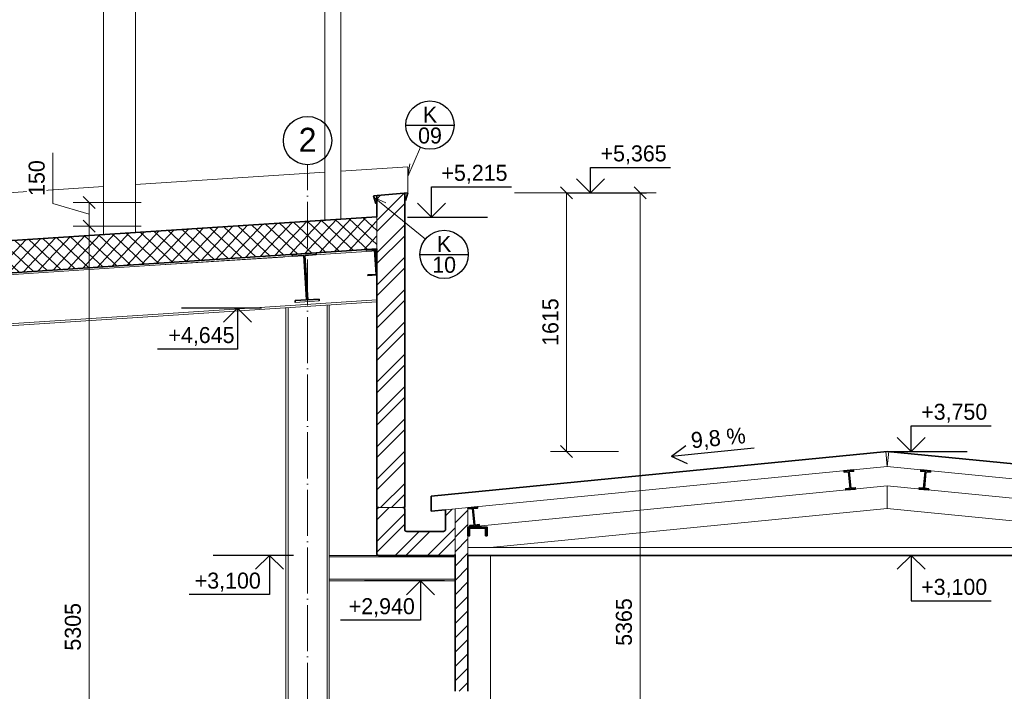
# Model space of a CAD drawing. Header units: millimetres. Extents: x -291499 to 405099, y -171163 to 417446.
# Tile 67 of 256: x -4152 to 2000, y 2250 to 6448. Entities that reach past the tile are written whole.
import ezdxf
from ezdxf import colors
from ezdxf.entities.mleader import LeaderData, LeaderLine
from ezdxf.enums import TextEntityAlignment as Align
from ezdxf.math import Vec2, Vec3

# ---------------------------------------------------------------- set-up
doc = ezdxf.new("R2010")
doc.units = ezdxf.units.MM
doc.header["$LTSCALE"] = 12
doc.header["$PDMODE"] = 35
doc.header["$PDSIZE"] = -4
doc.linetypes.add('ACAD_ISO04W100', pattern=[30, 24, -3, 0, -3])
for name, color, linetype, lineweight in [('koty', 6, 'Continuous', 9), ('NS_tlusta', 10, 'Continuous', 15), ('NS_velmi_tlusta', 10, 'Continuous', 35), ('srafy', 6, 'Continuous', 9), ('tenka', 6, 'Continuous', 9), ('text', 6, 'Continuous', 9), ('tlusta', 7, 'Continuous', 15), ('velmi_tlusta', 4, 'Continuous', 35)]:
    doc.layers.add(name, color=color, linetype=linetype, lineweight=lineweight)
doc.layers.add('popisky', color=6, linetype='Continuous')
doc.layers.add('vyskove koty', color=6, linetype='Continuous')
doc.styles.add('laplan', font='txt', dxfattribs={"height": 2})
doc.styles.add('laplan N', font='txt')
doc.styles.add('pivovarska', font='txt')
doc.dimstyles.new('laplan', dxfattribs={"dimscale": 0, "dimtxt": 2, "dimasz": 1.5, "dimexe": 2, "dimexo": 0, "dimgap": 1, "dimtad": 1, "dimdec": 0, "dimrnd": 5, "dimzin": 1, "dimtxsty": 'laplan', "dimblk": 'OBLIQUE', "dimcen": 2, "dimclrd": 256, "dimclre": 256, "dimclrt": 256, "dimadec": 0, "dimazin": 0, "dimtfac": 1, "dimtdec": 0, "dimtmove": 1, "dimatfit": 2, "dimfxl": 6.5, "dimfxlon": 1, "dimtfill": 1, "dimlwd": 13, "dimlwe": -1, "dimarcsym": 0})

# ---------------------------------------------------------------- blocks, each defined once
blk = doc.blocks.new('_DotSmall')
at = {"color": 0, "linetype": 'ByBlock', "const_width": 0.5}
blk.add_lwpolyline([(-0.0625, 0, 1), (0.0625, 0, 1)], format="xyb", close=True, dxfattribs=at)
blk = doc.blocks.new('*U53')
at = {"layer": 'vyskove koty', "linetype": 'ByBlock', "lineweight": -2}
blk.add_line((-3, 0), (7, 0), dxfattribs=at)
for points in [[(-1.75, -1.75), (0, 0), (1.75, -1.75)], [(0, 0), (0, -5.69), (0, -5.69), (10, -5.69)]]:
    blk.add_lwpolyline(points, dxfattribs=at)
at = {"layer": 'vyskove koty', "linetype": 'ByBlock', "lineweight": -2, "style": 'laplan N'}
for tag, p in [('VYSKA', (9.5, -2.94)), ('POPIS', (9.5, -6.19))]:
    blk.add_attdef(tag, text='', height=2, dxfattribs=at).set_placement(p, align=Align.TOP_RIGHT)
blk = doc.blocks.new('_OBLIQUE')
at = {"color": 0, "linetype": 'ByBlock'}
blk.add_line((-0.5, -0.5), (0.5, 0.5), dxfattribs=at)
blk = doc.blocks.new('*D1475')
at = {"layer": 'Defpoints', "color": 0, "transparency": 16777216}
for p in [(-1726.7, 5366.1), (-734.6, 5366.1), (1366.1, 3750)]:
    blk.add_point(p, dxfattribs=at)
at = {"layer": 'koty', "transparency": 16777216}
for p, q in [((-1059.6, 5366.1), (-634.6, 5366.1)), ((-409.6, 3750), (-834.6, 3750))]:
    blk.add_line(p, q, dxfattribs=at)
at = {"layer": 'koty', "lineweight": 13, "transparency": 16777216}
blk.add_line((-734.6, 3750), (-734.6, 5366.1), dxfattribs=at)
at = {"layer": 'koty', "lineweight": 13, "transparency": 16777216, "xscale": 75, "yscale": 75, "zscale": 75}
for p, rotation in [((-734.6, 5366.1), 90), ((-734.6, 3750), 270)]:
    blk.add_blockref('_OBLIQUE', p, dxfattribs=dict(at, rotation=rotation))
at = {"layer": 'koty', "transparency": 16777216, "insert": (-835.6, 4558.1), "char_height": 100, "attachment_point": 5, "rotation": 90, "style": 'laplan', "bg_fill": 3, "box_fill_scale": 1.1, "bg_fill_color": 256, "bg_fill_true_color": 13158600, "bg_fill_transparency": 0}
blk.add_mtext('1615', dxfattribs=at)
blk = doc.blocks.new('*U54')
at = {"layer": 'vyskove koty', "linetype": 'ByBlock', "lineweight": -2}
blk.add_line((-3, 0), (7, 0), dxfattribs=at)
for points in [[(0, 0), (0, 3.2), (0, 3.2), (10, 3.2)], [(-1.75, 1.75), (0, 0), (1.75, 1.75)]]:
    blk.add_lwpolyline(points, dxfattribs=at)
at = {"layer": 'vyskove koty', "linetype": 'ByBlock', "lineweight": -2, "style": 'laplan N'}
for tag, p in [('VYSKA', (9.5, 5.95)), ('POPIS', (9.5, 2.7))]:
    blk.add_attdef(tag, text='', height=2, dxfattribs=at).set_placement(p, align=Align.TOP_RIGHT)
blk = doc.blocks.new('*D1465')
at = {"layer": 'Defpoints', "color": 0, "transparency": 16777216}
for p in [(-1726.7, 5366.1), (-275.4, 5366.1), (-6750.4, 0)]:
    blk.add_point(p, dxfattribs=at)
at = {"layer": 'koty', "transparency": 16777216}
for p, q in [((-600.4, 5366.1), (-175.4, 5366.1)), ((-600.4, 0), (-175.4, 0))]:
    blk.add_line(p, q, dxfattribs=at)
at = {"layer": 'koty', "lineweight": 13, "transparency": 16777216}
blk.add_line((-275.4, 0), (-275.4, 5366.1), dxfattribs=at)
at = {"layer": 'koty', "lineweight": 13, "transparency": 16777216, "xscale": 75, "yscale": 75, "zscale": 75}
for p, rotation in [((-275.4, 5366.1), 90), ((-275.4, 0), 270)]:
    blk.add_blockref('_OBLIQUE', p, dxfattribs=dict(at, rotation=rotation))
at = {"layer": 'koty', "transparency": 16777216, "insert": (-376.4, 2683.1), "char_height": 100, "attachment_point": 5, "rotation": 90, "style": 'laplan', "bg_fill": 3, "box_fill_scale": 1.1, "bg_fill_color": 256, "bg_fill_true_color": 13158600, "bg_fill_transparency": 0}
blk.add_mtext('5365', dxfattribs=at)
blk = doc.blocks.new('*U1461')
at = {"layer": 'popisky'}
for p in [(-3.91, 1.12), (4.54, 0), (-3.91, -1.12)]:
    blk.add_line(p, (-5.84, 0), dxfattribs=at)
at = {"layer": 'popisky', "style": 'pivovarska'}
blk.add_attdef('SPÁD', (-3.2, 0.75), '', height=2, dxfattribs=at)
blk = doc.blocks.new('*U676')
at = {"layer": 'vyskove koty', "linetype": 'ByBlock', "lineweight": -2}
blk.add_line((3, 0), (-7, 0), dxfattribs=at)
for points in [[(0, 0), (0, -4.91), (0, -4.91), (-10, -4.91)], [(1.75, -1.75), (0, 0), (-1.75, -1.75)]]:
    blk.add_lwpolyline(points, dxfattribs=at)
at = {"layer": 'vyskove koty', "linetype": 'ByBlock', "lineweight": -2, "style": 'laplan N'}
blk.add_attdef('VYSKA', text='', height=2, rotation=360, dxfattribs=at).set_placement((-1.42, -2.16), align=Align.TOP_RIGHT)
blk.add_attdef('POPIS', text='', height=2, rotation=360, dxfattribs=at).set_placement((-9.5, -5.41), align=Align.TOP_LEFT)
blk = doc.blocks.new('skelet')
at = {"layer": 'popisky', "linetype": 'ByBlock'}
blk.add_circle((0, 0), 3.02, dxfattribs=at)
at = {"layer": 'popisky', "linetype": 'ByBlock', "style": 'laplan N'}
blk.add_attdef('OZNACENI', text='', height=3, dxfattribs=at).set_placement((0, 0.1), align=Align.MIDDLE_CENTER)
blk = doc.blocks.new('*D1468')
at = {"layer": 'Defpoints', "color": 0, "transparency": 16777216}
for p in [(-3718.8, 5306.1), (-2547.5, 5306.1), (-2707.1, 5157.6)]:
    blk.add_point(p, dxfattribs=at)
at = {"layer": 'koty', "lineweight": 13, "transparency": 16777216}
for p, q in [((-3944.8, 5299.7), (-3944.8, 5616.8)), ((-3718.8, 5231.9), (-3944.8, 5299.7)), ((-3718.8, 5157.6), (-3718.8, 5306.1))]:
    blk.add_line(p, q, dxfattribs=at)
at = {"layer": 'koty', "transparency": 16777216}
for p, q in [((-3393.8, 5306.1), (-3818.8, 5306.1)), ((-3393.8, 5157.6), (-3818.8, 5157.6))]:
    blk.add_line(p, q, dxfattribs=at)
at = {"layer": 'koty', "lineweight": 13, "transparency": 16777216, "xscale": 75, "yscale": 75, "zscale": 75}
for p, rotation in [((-3718.8, 5306.1), 90), ((-3718.8, 5157.6), 270)]:
    blk.add_blockref('_OBLIQUE', p, dxfattribs=dict(at, rotation=rotation))
at = {"layer": 'koty', "transparency": 16777216, "insert": (-4045.8, 5458.2), "char_height": 100, "attachment_point": 5, "rotation": 90, "style": 'laplan', "bg_fill": 3, "box_fill_scale": 1.1, "bg_fill_color": 256, "bg_fill_true_color": 13158600, "bg_fill_transparency": 0}
blk.add_mtext('150', dxfattribs=at)
blk = doc.blocks.new('*D1469')
at = {"layer": 'Defpoints', "color": 0, "transparency": 16777216}
for p in [(-2547.5, 5306.1), (-3718.8, 0), (-3309.2, 0)]:
    blk.add_point(p, dxfattribs=at)
at = {"layer": 'koty', "transparency": 16777216}
for p, q in [((-3393.8, 5306.1), (-3818.8, 5306.1)), ((-3393.8, 0), (-3818.8, 0))]:
    blk.add_line(p, q, dxfattribs=at)
at = {"layer": 'koty', "lineweight": 13, "transparency": 16777216}
blk.add_line((-3718.8, 5306.1), (-3718.8, 0), dxfattribs=at)
at = {"layer": 'koty', "lineweight": 13, "transparency": 16777216, "xscale": 75, "yscale": 75, "zscale": 75}
for p, rotation in [((-3718.8, 5306.1), 90), ((-3718.8, 0), 270)]:
    blk.add_blockref('_OBLIQUE', p, dxfattribs=dict(at, rotation=rotation))
at = {"layer": 'koty', "transparency": 16777216, "insert": (-3819.8, 2653.1), "char_height": 100, "attachment_point": 5, "rotation": 90, "style": 'laplan', "bg_fill": 3, "box_fill_scale": 1.1, "bg_fill_color": 256, "bg_fill_true_color": 13158600, "bg_fill_transparency": 0}
blk.add_mtext('5305', dxfattribs=at)
blk = doc.blocks.new('*U677')
at = {"layer": 'vyskove koty', "linetype": 'ByBlock', "lineweight": -2}
blk.add_line((3, 0), (-7, 0), dxfattribs=at)
for points in [[(0, 0), (0, -5.12), (0, -5.12), (-10, -5.12)], [(1.75, -1.75), (0, 0), (-1.75, -1.75)]]:
    blk.add_lwpolyline(points, dxfattribs=at)
at = {"layer": 'vyskove koty', "linetype": 'ByBlock', "lineweight": -2, "style": 'laplan N'}
blk.add_attdef('VYSKA', text='', height=2, rotation=360, dxfattribs=at).set_placement((-0.52, -2.37), align=Align.TOP_RIGHT)
blk.add_attdef('POPIS', text='', height=2, rotation=360, dxfattribs=at).set_placement((-9.5, -5.62), align=Align.TOP_LEFT)
blk = doc.blocks.new('*U702')
at = {"layer": 'vyskove koty', "linetype": 'ByBlock', "lineweight": -2}
blk.add_line((-3, 0), (7, 0), dxfattribs=at)
for points in [[(0, 0), (0, 3.78), (0, 3.78), (10, 3.78)], [(-1.75, 1.75), (0, 0), (1.75, 1.75)]]:
    blk.add_lwpolyline(points, dxfattribs=at)
at = {"layer": 'vyskove koty', "linetype": 'ByBlock', "lineweight": -2, "style": 'laplan N'}
for tag, p in [('VYSKA', (9.5, 6.53)), ('POPIS', (9.5, 3.28))]:
    blk.add_attdef(tag, text='', height=2, dxfattribs=at).set_placement(p, align=Align.TOP_RIGHT)
blk = doc.blocks.new('*U1418')
at = {"color": 0, "linetype": 'ByBlock'}
for q in [(-1.2, -2.77), (-2.53, -4.83)]:
    blk.add_line((-2.76, -6.41), q, dxfattribs=at)
at = {"layer": 'popisky', "linetype": 'ByBlock'}
blk.add_line((-3.02, 0), (3.02, 0), dxfattribs=at)
blk.add_circle((0, 0), 3.02, dxfattribs=at)
at = {"layer": 'popisky', "linetype": 'ByBlock', "style": 'pivovarska'}
blk.add_text('K', height=2, dxfattribs=at).set_placement((0, 1.31), align=Align.MIDDLE_CENTER)
blk.add_attdef('OZNACENI', text='', height=2, dxfattribs=at).set_placement((0, -1.3), align=Align.MIDDLE_CENTER)
blk = doc.blocks.new('*U1419')
at = {"color": 0, "linetype": 'ByBlock'}
for q in [(-7.29, 6.44), (-2.35, 1.9)]:
    blk.add_line((-8.75, 7.1), q, dxfattribs=at)
at = {"layer": 'popisky', "linetype": 'ByBlock'}
blk.add_line((-3.02, 0), (3.02, 0), dxfattribs=at)
blk.add_circle((0, 0), 3.02, dxfattribs=at)
at = {"layer": 'popisky', "linetype": 'ByBlock', "style": 'pivovarska'}
blk.add_text('K', height=2, dxfattribs=at).set_placement((0, 1.31), align=Align.MIDDLE_CENTER)
blk.add_attdef('OZNACENI', text='', height=2, dxfattribs=at).set_placement((0, -1.3), align=Align.MIDDLE_CENTER)
blk = doc.blocks.new('*D1569')
at = {"layer": 'Defpoints', "color": 0, "transparency": 16777216}
for p in [(-3351.4, 4591.4), (-11299.6, 4074.8), (-12453.2, 3999.9), (-11172, 4055.3)]:
    blk.add_point(p, dxfattribs=at)
at = {"layer": 'koty', "lineweight": 13, "transparency": 16777216}
for p, q in [((-11171.5, 4041.5), (-10971.9, 3837.2)), ((-10971.9, 3837.2), (-10786.9, 3837.2))]:
    blk.add_line(p, q, dxfattribs=at)
blk.add_arc((-12453.2, 3999.9), 1282.3, 0, 3.71836, dxfattribs=at)
at = {"layer": 'koty', "lineweight": 13, "transparency": 16777216, "xscale": 75, "yscale": 75, "zscale": 75}
for p, rotation in [((-11173.5, 4083), 93.7183580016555), ((-11170.8, 3999.9), 270)]:
    blk.add_blockref('_OBLIQUE', p, dxfattribs=dict(at, rotation=rotation))
at = {"layer": 'koty', "transparency": 16777216, "insert": (-10854.4, 3937.2), "char_height": 100, "attachment_point": 5, "style": 'laplan', "bg_fill": 3, "box_fill_scale": 1.1, "bg_fill_color": 256, "bg_fill_true_color": 13158600, "bg_fill_transparency": 0}
blk.add_mtext('4°', dxfattribs=at)
at = {"layer": 'Defpoints', "color": 0, "transparency": 16777216}
blk.add_point((-10853.4, 3999.9), dxfattribs=at)

msp = doc.modelspace()

# ---------------------------------------------------------------- hatches: boundary and pattern name
at = {"layer": 'srafy', "transparency": 33554610}
h = msp.add_hatch(dxfattribs=at)
h.set_pattern_fill('ANSI37', color=1, scale=20, angle=2)
h.set_pattern_definition([(47, (112299.39, 12966.88), (-46.44096, 43.306896), []), (137, (112299.39, 12966.88), (-43.306896, -46.44096), [])])
h.paths.add_polyline_path([(-1921.3, 5015), (-1921.3, 5215.4), (-12628.4, 4519.6), (-12628.4, 4319.2)])
at = {"layer": 'srafy', "transparency": 33554687}
h = msp.add_hatch(dxfattribs=at)
h.set_pattern_fill('ANSI31', color=251, scale=20)
h.set_pattern_definition([(45, (-1354.213, 60134.785), (-44.90128, 44.90128), [])])
h.paths.add_polyline_path([(-1431.3, 2250), (-1351.3, 2250), (-1351.3, 3397.8), (-1431.3, 3390)])

# ---------------------------------------------------------------- linework, layer by layer
at = {"layer": 'NS_tlusta', "color": 1}
for p, q in [((-2246.3, 5494.9), (-3428, 5418.1)), ((-1726.7, 5528.7), (-2146.3, 5501.4)), ((-3628, 5405.1), (-12628.4, 4820.2))]:
    msp.add_line(p, q, dxfattribs=at)
at = {"layer": 'NS_tlusta'}
for p, q in [((-1921.3, 5003), (-2370.6, 4973.8)), ((-2240.2, 4994.3), (-2300.1, 4990.4)), ((-2449.7, 4980.7), (-3372.8, 4920.7)), ((-2377.7, 4973.3), (-3372, 4908.7)), ((-3372, 4908.7), (-2508.8, 4964.8)), ((-2495.9, 4965.6), (-2508.8, 4964.8)), ((-2248.2, 4981.7), (-2252.4, 4981.5)), ((-3372.1, 4909.2), (-5864, 4747.2)), ((-3372.8, 4920.7), (-5817.6, 4761.8)), ((-3352.2, 4603.3), (-1921.3, 4696.3)), ((-3352.2, 4603.3), (-1921.3, 4696.3)), ((-1921.3, 4684.3), (-3351.4, 4591.4)), ((-2280.6, 4691), (-2430.3, 4681.3)), ((-2488.4, 4647.5), (-2488.4, 0)), ((-2475.4, 0), (-2475.4, 4648.3)), ((-2231.4, 0), (-2231.4, 4664.2)), ((-2218.4, 0), (-2218.4, 4665)), ((-3352.1, 4602.8), (-11300.4, 4086.3)), ((-11299.6, 4074.8), (-3351.4, 4591.4)), ((-2218.4, 3100), (-1431.3, 3100)), ((-2218.4, 3090), (-1431.3, 3090))]:
    msp.add_line(p, q, dxfattribs=at)
at = {"layer": 'NS_velmi_tlusta'}
for p, q in [((-1921.3, 5215.4), (-12628.4, 4519.6)), ((-1921.3, 5015), (-12453.1, 4330.5)), ((-2449.7, 4980.7), (-2300.1, 4990.4)), ((-2300.1, 4990.4), (-2299.4, 4979.7)), ((-2449.1, 4970), (-2449.7, 4980.7)), ((-2377.8, 4974.6), (-2449.1, 4970)), ((-2359.7, 4696.6), (-2377.8, 4974.6)), ((-2299.4, 4979.7), (-2370.7, 4975.1)), ((-2370.7, 4975.1), (-2352.6, 4697.1)), ((-2431, 4692), (-2359.7, 4696.6)), ((-2430.3, 4681.3), (-2431, 4692)), ((-2352.6, 4697.1), (-2281.3, 4701.7)), ((-2281.3, 4701.7), (-2280.6, 4691)), ((-1491.3, 3384.1), (-1491.3, 3262.5))]:
    msp.add_line(p, q, dxfattribs=at)
at = {"layer": 'tlusta', "linetype": 'ACAD_ISO04W100'}
msp.add_line((-2353.4, -1100), (-2353.4, 5541.5), dxfattribs=at)
at = {"layer": 'tlusta'}
for p, q in [((1268.7, 3654.5), (1259.4, 3749.1)), ((1268.7, 3654.5), (1278, 3749.1)), ((1268.7, 3654.5), (-1431.3, 3390)), ((1268.7, 3654.5), (4109.4, 3376)), ((1268.7, 3534), (-1351.3, 3277.1)), ((1268.7, 3534), (3888.7, 3277.1)), ((1268.7, 3393.3), (1268.7, 3534)), ((-1351.3, 3100), (-1351.3, 3397.8)), ((1268.7, 3393.3), (-1212.7, 3150)), ((1268.7, 3393.3), (3750, 3150)), ((-1351.3, 3150), (3888.7, 3150)), ((-1211.3, 3100), (-1211.3, 370))]:
    msp.add_line(p, q, dxfattribs=at)
at = {"layer": 'velmi_tlusta'}
for p, q in [((1268.7, 3750), (-1581.3, 3470.6)), ((1268.7, 3750), (4118.7, 3470.6)), ((-1581.3, 3375.3), (-1581.3, 3470.6)), ((-1491.3, 3384.1), (-1581.3, 3375.3)), ((-1431.3, 3105.3), (-1431.3, 2250)), ((-1351.3, 2250), (-1351.3, 3100)), ((-1351.3, 3100), (3888.7, 3100))]:
    msp.add_line(p, q, dxfattribs=at)
for points in [[(998.2, 3628), (999, 3620.1), (1026.4, 3622.7), (1036.5, 3519.2), (1009.1, 3516.6), (1009.9, 3508.6), (1069.6, 3514.5), (1068.9, 3522.4), (1041.5, 3519.7), (1031.3, 3623.2), (1058.7, 3625.9), (1057.9, 3633.9)], [(1539.2, 3628), (1538.4, 3620.1), (1511, 3622.7), (1500.9, 3519.2), (1528.2, 3516.6), (1527.4, 3508.6), (1467.7, 3514.5), (1468.5, 3522.4), (1495.9, 3519.7), (1506, 3623.2), (1478.7, 3625.9), (1479.4, 3633.9)], [(-1351.3, 3397.7), (-1350.5, 3389.7), (-1323.2, 3392.4), (-1313, 3288.9), (-1340.4, 3286.2), (-1339.6, 3278.2), (-1279.9, 3284.1), (-1280.7, 3292), (-1308, 3289.4), (-1318.2, 3392.9), (-1290.8, 3395.5), (-1291.6, 3403.5)], [(-1351.3, 3222.1), (-1351.3, 3277.1), (-1231.3, 3277.1), (-1231.3, 3222.1), (-1241.3, 3222.1), (-1241.3, 3270.1), (-1341.3, 3270.1), (-1341.3, 3222.1)]]:
    msp.add_lwpolyline(points, close=True, dxfattribs=at)

# ---------------------------------------------------------------- block references
at = {"layer": 'tenka', "xscale": 50, "yscale": 50, "zscale": 50}
msp.add_blockref('*U1418', (-1588.5, 5789.3), dxfattribs=at).add_auto_attribs({'OZNACENI': '09'})
at = {"layer": 'tlusta', "xscale": 50, "yscale": 50, "zscale": 50}
msp.add_blockref('skelet', (-2353.4, 5692.5), dxfattribs=at).add_auto_attribs({'OZNACENI': '2'})
at = {"layer": 'vyskove koty', "xscale": 50, "yscale": 50, "zscale": 50}
msp.add_blockref('*U53', (1418.7, 3100), dxfattribs=at).add_auto_attribs({'VYSKA': '+3,100'})

# ---------------------------------------------------------------- texts
at = {"layer": 'text', "insert": (-36617, 62974), "char_height": 100, "attachment_point": 1, "style": 'laplan N'}
msp.add_mtext_dynamic_manual_height_columns('\\A1;\\pi-700,l800,t800;{\\fNoto Sans|b0|i0|c238|p34;POZN.1:^IV ČÁSTI PRO MYTÍ/SANACE BUDE ČÁST PRO ČIŠTĚNÍ OBLOŽENA PANELY SE ZVÝŠENOU CHEMICKOU ODOLNOSTÍ VZHLEDEM K VÝSKYTU SOLÍ.\\PPOZN.2:^I}TEXTOVÁ ČÁST JE NEDÍLNOU SOUČÁSTÍ PROJEKTOVÉ DOKUMENTACE. PŘI PROJEKTOVÁNÍ DALŠÍCH STUPŇŮ, STEJNĚ JAKO PŘI \\P\\pi0,t400,800;PLÁNOVÁNÍ PRACÍ NA STAVBĚ JE NUTNÉ BRÁT NA ZŘETEL NEJEN VÝKRESOVOU, ALE TAKÉ TEXTOVOU ČÁST\\P\\pi-700,t800;{\\fNoto Sans|b0|i0|c238|p34;POZN.4:^IVEŠKERÉ POUŽITÉ MATERIÁLY MUSÍ BÝT V SOULADU S D.1.3 POŽÁRNĚ BEZPEČNOSTNÍ ŘEŠENÍM STAVBY.\\PPOZN.5:^I}PŘED ZAPOČETÍM REALIZACE A V PRŮBĚHU REALIZACE BUDOU PŘED ZAPOČETÍM DALŠÍ UCELENÉ ČÁSTI OVĚŘENY VŠECHNY \\P\\pi0,t400,800;NEZBYTNÉ KÓTY, VŠECHNY ROZDÍLY OPROTI PROJEKTOVÉ DOKUMENTACI, KTERÉ BUDOU PŘI STAVBĚ ZJIŠTĚNY, BUDOU \\PNEPRODLENĚ SDĚLENY PROJEKTANTOVI. PROJEKTANT NA ZÁKLADĚ ZJIŠTĚNÝCH SKUTEČNOSTÍ UVÁŽÍ PŘÍPADNÉ ZMĚNY PROJEKTU. \\PNA ZÁKLADĚ ZJIŠTĚNÝCH ROZMĚRŮ DODAVATEL UPRAVÍ ROZMĚRY JEDNOTLIVÝCH PRVKŮ NEBO KONSTRUKCÍ NAVAZUJÍCÍCH.\\P\\pi-700,t800;POZN.6:^IVEŠKERÉ ROZMĚRY KONSTRUKCÍ A SCHÉMAT VÝROBKŮ JSOU UVEDENY VE SKLADEBNÝCH ROZMĚRECH. PŘED   VÝROBOU VÝROBKŮ PSV JE NUTNÉ ZAMĚŘIT KONSTRUKCE, DO KTERÝCH SE TYTO VÝROBKY OSAZUJÍ.\\PPOZN.7:^IROZMĚRY UVEDENÉ V PROJEKTU INTERIÉRU VYCHÁZEJÍ Z ROZMĚRŮ DANÝCH STAVEBNÍM PROJEKTEM. VZHLEDEM K MOŽNÝM ODCHYLKÁM VÝROBY, ZAMĚŘENÍ A K ROZDÍLU SVĚTLÝCH A KOORDINAČNÍCH ROZMĚRŮ, MUSÍ DODAVATEL VYCHÁZET ZE SKUTEČNÝCH ROZMĚRŮ A SKUTEČNÉHO STAVU, KTERÝ SI OVĚŘÍ PŘED REALIZACÍ NA VÝSTAVBĚ. VEŠKERÉ ROZMĚRY KONSTRUKCÍ A SCHÉMAT VÝROBKŮ JSOU UVEDENY VE SKLADEBNÝCH ROZMĚRECH. PŘED VÝROBOU VÝROBKU PSV JE NUTNÉ ZAMĚŘIT KONSTRUKCE, DO KTERÝCH SE TYTO VÝROBKY OSAZUJÍ.\\PPOZN.8:^IDODAVATEL ZPRACUJE NA VEŠKERÉ DODÁVANÉ PRVKY VÝROBNÍ DOKUMENTACI A URČÍ PRACOVNÍ POSTUPY ZAPRACOVÁNÍ VÝROBKŮ A MATERIÁLŮ PÍSEMNOU FORMOU. V PŘÍPADĚ ÚPRAVY PROJEKČNÍHO ŘEŠENÍ BUDE TOTO DOLOŽENO KOMPLETNÍ DOKUMENTACÍ. U TYPOVÝCH PRVKŮ LZE POVAŽOVAT ZA DOKUMENTACI TECHNICKÉ LISTY KONKRÉTNÍHO VÝROBKU.\\PPOZN.9:^IVÝROBNÍ DOKUMENTACE BUDE PŘED ZAHÁJENÍM REALIZACE ODSOUHLASENA PROJEKTANTEM I INVESTOREM.\\PPOZN.10:^IPRVKY DODANÉ BEZ PÍSEMNĚ ODSOUHLASENÉ DOKUMENTACE NELZE POVAŽOVAT ZA ODSOUHLASENÉ, A V PŘÍPADĚ, ŽE INVESTOR NEBO AUTOR PROJEKTOVÉ DOKUMENTACE SEZNÁ, ŽE JSOU V ROZPORU SE ZÁMĚREM UVEDENÝM V DOKUMENTACI, NEBUDOU PŘEVZATY.\\PPOZN.11:^IPROJEKTANT PŘI NÁVRHU, VÝPOČTU A VYPRACOVÁNÍ PROJEKTOVÉ DOKUMENTACE PŘEDPOKLÁDAL, ŽE STAVBA BUDE PROVÁDĚNA DLE PLATNÝCH NOREM ČSN. NEDODRŽENÍM PLATNÝCH NOREM PŘI PROVÁDĚNÍ ZNAMENÁ, ŽE STAVBA NENÍ PROVÁDĚNA V SOULADU S TOUTO DOKUMENTACÍ. PŘI NEDODRŽENÍ VŠECH PLATNÝCH NOREM, PROJEKTANT NEBERE ZA TAKTO ZHOTOVENOU STAVBU ZÁRUKU.\\PPOZN.12:^IU POHLEDOVÝCH PRVKŮ, AŤ UŽ V INTERIÉRU NEBO EXTERIÉRU STAVBY, KDE NENÍ POVRCHOVÁ ÚPRAVA DOSTATEČNĚ SPECIFIKOVÁNA, NELZE DODAT PRVEK DLE VOLBY DODAVATELE, ALE PRVEK SCHVÁLENÝ ARCHITEKTEM A INVESTOREM.\\PPOZN.13:^IV TÉTO DOKUMENTACI UVEDENÉ OZNAČENÍ DODÁVEK A MATERIÁLŮ SLOUŽÍ POUZE K URČENÍ NEJNIŽŠÍCH STANDARDŮ KVALITY DÍLA, DODÁVKY ČI MATERIÁLU.\\PPOZN.14:^IVEŠKERÉ VÝROBKY A MATERIÁLY ZABUDOVANÉ DODAVATELEM DO STAVBY MUSÍ BÝT I. JAKOSTI, COŽ BUDE DOKLADOVÁNO SPOLEČNĚ S CERTIFIKÁTY A PROHLÁŠENÍMI O SHODĚ DOLOŽENO V PŘEDSTIHU PŘED JEJICH ZBUDOVÁNÍM. \\PPOZN.15:^IZHOTOVITEL JE POVINEN VŠECHNY VÝROBKY PŘED JEJICH ZABUDOVÁNÍM DO STAVBY PŘEDLOŽIT K ODSOUHLASENÍ AD A TDI (PŘEDLOŽIT VZORKY), PŘEDEVŠÍM PAK VZORKY VŠECH DLAŽEB, OBKLADŮ, PODLAHOVÝCH KRYTIN, PODHLEDŮ, KOVÁNÍ, ZAŘIZOVACÍCH PŘEDMĚTŮ, SVÍTIDEL, TECHNOLOGIÍ A DALŠÍCH VYBRANÝCH KONSTRUKCÍ ČI MATERIÁLŮ KE SCHVÁLENÍ ZÁSTUPCI TDI A AD PŘED VLASTNÍM POUŽITÍM. DEFINITIVNÍ ODSOUHLASENÍ PAK PROVEDE TECHNICKÝ DOZOR INVESTORA PÍSEMNĚ. \\PPOZN.16:^IJAKÉKOLI ZMĚNY NEBO ÚPRAVY TECHNICKÉHO ŘEŠENÍ JE NUTNO PROJEDNAT S PROJEKTANTEM (PROFESNÍM), HLAVNÍM INŽENÝREM A TECHNICKÝM DOZOREM PŘED ZAPOČETÍM PRACÍ.\\PPOZN.17:^IVEŠKERÉ UVEDENÉ HODNOTY KONKRETIZOVANÉ TÍMTO PROJEKTEM A UVEDENÝMI NORMAMI A PŘEDPISY JSOU PRO DODAVATELE ZÁVAZNÉ, VYJADŘUJÍCÍ MINIMÁLNÍ POŽADOVANÝ STANDARD. PŘED PROVÁDĚNÍM KAŽDÉ Z PRACÍ BUDE PŘEDLOŽEN PÍSEMNĚ ZPRACOVANÝ TECHNOLOGICKÝ POSTUP KE KONTROLE TDI.\\PPOZN.18:^ISTAVBU PODLE TÉTO PROJEKTOVÉ DOKUMENTACE MUSÍ PROVÁDĚT ODBORNÁ FIRMA K TOMU ZE ZÁKONA ZPŮSOBILÁ PODLE PLATNÝCH NOREM ČSN EN A DALŠÍCH ZÁVAZNÝCH PŘEDPISŮ.\\PPOZN.19:^IDODAVATEL BUDE POSTUPOVAT V SOULADU S TECHNOLOGICKÝMI POKYNY VÝROBCŮ DODANÝCH MATERIÁLŮ A VÝROBKŮ. TAKTO MUSÍ BÝT POSTUPOVÁNO VE VŠECH ČÁSTECH PROCESU DODÁVKY, VČETNĚ SKLADOVÁNÍ MATERIÁLŮ, JEJICH FORMOVÁNÍ OPRACOVÁNÍ, SPOJOVÁNÍ, MONTÁŽE A PŘÍPADNÉHO PRIMÁRNÍHO ŠETŘENÍ.\\PPOZN.20:^IMUSÍ BÝT DODRŽENY VEŠKERÉ PODMÍNKY STANOVENÉ STAVEBNÍM POVOLENÍM, VYJÁDŘENÍMI VEŠKERÝCH ORGÁNŮ STÁTNÍ SPRÁVY A PRÁVNICKÝCH OSOB', width=9500.539, gutter_width=500, heights=[12071.8], dxfattribs=at)

# ---------------------------------------------------------------- leaders
at = {"layer": 'text'}
ml = msp.add_multileader_mtext('Standard', dxfattribs=at)
ml.set_content('SYSTÉMOVÝ KOUŘOVOD OD VYSOKOTLAKÉHO ČISTIČE ', color=256, style='laplan')
ml.set_leader_properties()
ml.set_arrow_properties(name='DOTSMALL')
ml.build(insert=Vec2(0, 0))
ml.multileader.update_dxf_attribs({"dogleg_length": 2, "arrow_head_size": 150, "scale": 50})
ctx = ml.context
ctx.base_point, ctx.scale, ctx.char_height, ctx.arrow_head_size, ctx.landing_gap_size, ctx.plane_origin = Vec3(123021.6, 6242.7), 50, 100, 150, 100, Vec3(126846.2, 5925)
ctx.text_align_type = 2
notes = []
notes.append((ctx, [(0, (1, 1, 0), (126835.6, 6242.7), (-1, 0), 100, [(0, [(127620.8, 5648)], 0, [])])]))
ctx.mtext.insert, ctx.mtext.width, ctx.mtext.alignment, ctx.mtext.flow_direction = Vec3(126635.6, 6293.8), 3714.353, 3, 5
ml = msp.add_multileader_mtext('Standard', dxfattribs=at)
ml.set_content('STÁVAJÍCÍ VZT', color=256, style='laplan')
ml.set_leader_properties()
ml.set_arrow_properties(name='DOTSMALL')
ml.build(insert=Vec2(0, 0))
ml.multileader.update_dxf_attribs({"dogleg_length": 2, "arrow_head_size": 150, "scale": 50})
ctx = ml.context
ctx.base_point, ctx.scale, ctx.char_height, ctx.arrow_head_size, ctx.landing_gap_size, ctx.plane_origin = Vec3(132609.1, 4027), 50, 100, 150, 100, Vec3(133868, 3709.4)
ctx.text_align_type = 2
notes.append((ctx, [(0, (1, 1, 0), (133857.4, 4027), (-1, 0), 100, [(0, [(134642.5, 3432.4)], 0, [])])]))
ctx.mtext.insert, ctx.mtext.width, ctx.mtext.alignment, ctx.mtext.flow_direction = Vec3(133657.4, 4078.1), 3630.404, 3, 5
for ctx, leaders in notes:
    for number, flags, end, landing, length, lines in leaders:
        leader = LeaderData()
        leader.index, (leader.has_last_leader_line, leader.has_dogleg_vector, leader.attachment_direction) = number, flags
        leader.last_leader_point, leader.dogleg_vector, leader.dogleg_length = Vec3(end), Vec3(landing), length
        for number, points, colour, breaks in lines:
            line = LeaderLine()
            line.index, line.vertices, line.color, line.breaks = number, Vec3.list(points), colors.encode_raw_color(colour), breaks
            leader.lines.append(line)
        ctx.leaders.append(leader)

# ---------------------------------------------------------------- next in the draw order: dimensions: what is measured, and where the dimension line sits
at = {"layer": 'koty'}
dim = msp.add_linear_dim(base=(-734.6, 5366.1), p1=(1366.1, 3750), p2=(-1726.7, 5366.1), angle=90, dimstyle='laplan', dxfattribs=at)
dim.commit()
dim.dimension.update_dxf_attribs({"geometry": '*D1475', "text_midpoint": (-835.6, 4558.1)})

# ---------------------------------------------------------------- next in the draw order: block references
at = {"layer": 'popisky'}
ref = msp.add_blockref('*U1461', (210.6, 3746.8), dxfattribs=dict(at, xscale=50, yscale=50, zscale=50, rotation=5.600000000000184))
ref.add_attrib('SPÁD', '9,8 %', (47.5, 3768.5), dxfattribs={"layer": 'text', "height": 100, "rotation": 5.6, "style": 'pivovarska'})
at = {"layer": 'vyskove koty', "xscale": 50, "yscale": 50, "zscale": 50}
for p, values in [((-584.6, 5365.1), {'VYSKA': '+5,365'}), ((1418.7, 3750), {'VYSKA': '+3,750'})]:
    msp.add_blockref('*U54', p, dxfattribs=at).add_auto_attribs(values)

# ---------------------------------------------------------------- next in the draw order: dimensions: what is measured, and where the dimension line sits
at = {"layer": 'koty'}
dim = msp.add_linear_dim(base=(-275.4, 5366.1), p1=(-6750.4, 0), p2=(-1726.7, 5366.1), angle=90, dimstyle='laplan', dxfattribs=at)
dim.commit()
dim.dimension.update_dxf_attribs({"geometry": '*D1465', "text_midpoint": (-376.4, 2683.1)})

# ---------------------------------------------------------------- next in the draw order: hatches: boundary and pattern name
at = {"layer": 'srafy', "transparency": 33554610}
h = msp.add_hatch(dxfattribs=at)
h.set_pattern_fill('ANSI32', color=1, scale=15)
h.set_pattern_definition([(45, (106882.72, 10746.15), (-101.02788, 101.02788), []), (45, (106950.08, 10746.15), (-101.02788, 101.02788), [])])
h.paths.add_polyline_path([(-1746.3, 5364.5), (-1921.3, 5349.6), (-1921.3, 3400.1), (-1746.3, 3399.9)])
h = msp.add_hatch(dxfattribs=at)
h.set_pattern_fill('ANSI32', color=1, scale=15)
h.set_pattern_definition([(45, (106882.72, 10760.98), (-101.02788, 101.02788), []), (45, (106950.08, 10760.98), (-101.02788, 101.02788), [])])
edge = h.paths.add_edge_path()
edge.add_line((-1431.3, 3333.8), (-1431.3, 3390))
edge.add_line((-1431.3, 3390), (-1491.3, 3384.1))
edge.add_line((-1491.3, 3384.1), (-1491.3, 3262.5))
edge.add_arc((-1503.8, 3262.5), 12.5, -90, 0, ccw=False)
edge.add_line((-1503.8, 3250), (-1733.8, 3250))
edge.add_arc((-1733.8, 3262.5), 12.5, 180, 270, ccw=False)
edge.add_line((-1746.3, 3262.5), (-1746.2, 3387.5))
edge.add_arc((-1758.7, 3387.5), 12.5, 360, 450.48618)
edge.add_line((-1758.8, 3400), (-1908.8, 3400))
edge.add_arc((-1908.8, 3387.5), 12.5, 90.00095, 180)
edge.add_line((-1921.3, 3387.5), (-1921.3, 3112.5))
edge.add_arc((-1908.8, 3112.5), 12.5, 180, 270)
edge.add_line((-1908.8, 3100), (-1631, 3100))
edge.add_line((-1631, 3100), (-1441.6, 3100))
edge.add_arc((-1441.6, 3112.5), 12.5, 270, 325)
edge.add_line((-1431.3, 3105.3), (-1431.3, 3333.8))

# ---------------------------------------------------------------- next in the draw order: linework, layer by layer
at = {"layer": 'NS_tlusta', "color": 1}
msp.add_line((-1726.7, 5366.1), (-1726.7, 5528.7), dxfattribs=at)
at = {"layer": 'NS_tlusta'}
for p, q in [((-1921.3, 5015), (-1921.3, 5215.4)), ((-1908.8, 3400), (-1758.7, 3400)), ((-1491.3, 3384.1), (-1431.3, 3390)), ((-1431.3, 3105.3), (-1431.3, 3390)), ((-2218.4, 2950), (-1431.3, 2950)), ((-2218.4, 2940), (-1431.3, 2940))]:
    msp.add_line(p, q, dxfattribs=at)
at = {"layer": 'NS_velmi_tlusta'}
for p, q in [((-1746.3, 3399.9), (-1746.3, 5364.5)), ((-1921.3, 5215.4), (-1921.3, 5349.6)), ((-1921.3, 3400), (-1921.3, 5015)), ((-1908.8, 3400), (-1921.3, 3400)), ((-1758.7, 3400), (-1746.3, 3399.9))]:
    msp.add_line(p, q, dxfattribs=at)
for points in [[(-1726.7, 5366.1), (-1941.2, 5347.9)], [(-1742.1, 5333.4), (-1741.6, 5318.4), (-1726.7, 5366.1)], [(-1941.2, 5347.9), (-1926.9, 5300), (-1926.2, 5315)]]:
    msp.add_lwpolyline(points, dxfattribs=at)
msp.add_lwpolyline([(-1986.3, 5011), (-1931.4, 5014.4), (-1921.3, 4852.7), (-1976.2, 4849.3), (-1976.5, 4853.3), (-1925.6, 4856.5), (-1935.2, 5010.2), (-1986.1, 5007)], close=True, dxfattribs=at)
for points in [[(-1908.8, 3400, 0.414214), (-1921.3, 3387.5)], [(-1921.3, 3387.5), (-1921.3, 3112.5, 0.414214), (-1908.8, 3100), (-1666, 3100)], [(-1746.2, 3371.7), (-1746.2, 3387.5, 0.41173), (-1758.6, 3400)], [(-1503.8, 3250), (-1733.8, 3250, -0.414214), (-1746.3, 3262.5), (-1746.2, 3388.3)], [(-1503.8, 3250, 0.414214), (-1491.3, 3262.5)], [(-1666, 3100), (-1441.6, 3100, 0.244698), (-1431.3, 3105.3)]]:
    msp.add_lwpolyline(points, format="xyb", dxfattribs=at)
at = {"layer": 'tlusta'}
for p, q in [((-2246.3, 11116.3), (-2246.3, 5194.3)), ((-2146.3, 11116.3), (-2146.3, 5200.8))]:
    msp.add_line(p, q, dxfattribs=at)

# ---------------------------------------------------------------- next in the draw order: block references
at = {"layer": 'tenka', "xscale": 50, "yscale": 50, "zscale": 50}
msp.add_blockref('*U1419', (-1500.1, 4981.2), dxfattribs=at).add_auto_attribs({'OZNACENI': '10'})
at = {"layer": 'vyskove koty', "xscale": 50, "yscale": 50, "zscale": 50}
msp.add_blockref('*U702', (-1579.3, 5214.6), dxfattribs=at).add_auto_attribs({'VYSKA': '+5,215'})
at = {"layer": 'vyskove koty'}
ref = msp.add_blockref('*U676', (-1648.4, 2940), dxfattribs=dict(at, xscale=50, yscale=50, zscale=50))
ref.add_attrib('VYSKA', '+2,940', dxfattribs={"linetype": 'ByBlock', "lineweight": -2, "height": 100, "style": 'laplan N'}).set_placement((-1683.3, 2832), align=Align.TOP_RIGHT)

# ---------------------------------------------------------------- next in the draw order: dimensions: what is measured, and where the dimension line sits
at = {"layer": 'koty'}
dim = msp.add_linear_dim(base=(-3718.7921, 5306.1472), p1=(-2707.0979, 5157.5703), p2=(-2547.4995, 5306.1472), angle=90, dimstyle='laplan', dxfattribs=at)
dim.commit()
dim.dimension.update_dxf_attribs({"geometry": '*D1468', "text_midpoint": (-4045.7921, 5349.6588)})

# ---------------------------------------------------------------- next in the draw order: dimensions: what is measured, and where the dimension line sits
dim = msp.add_linear_dim(base=(-3718.8, 0), p1=(-2547.5, 5306.1), p2=(-3309.2, 0), angle=90, dimstyle='laplan', dxfattribs=at)
dim.commit()
dim.dimension.update_dxf_attribs({"geometry": '*D1469', "text_midpoint": (-3819.8, 2653.1)})

# ---------------------------------------------------------------- next in the draw order: linework, layer by layer
at = {"layer": 'NS_tlusta', "color": 1}
for p, q in [((-3628, 11056.5), (-3628, 5104.5)), ((-3428, 11056.5), (-3428, 5117.5))]:
    msp.add_line(p, q, dxfattribs=at)

# ---------------------------------------------------------------- next in the draw order: block references
at = {"layer": 'vyskove koty'}
ref = msp.add_blockref('*U677', (-2790.5, 4645.5), dxfattribs=dict(at, xscale=50, yscale=50, zscale=50))
ref.add_attrib('VYSKA', '+4,645', dxfattribs={"linetype": 'ByBlock', "lineweight": -2, "height": 100, "style": 'laplan N'}).set_placement((-2810.1, 4526.9), align=Align.TOP_RIGHT)
ref = msp.add_blockref('*U676', (-2592.4, 3100), dxfattribs=dict(at, xscale=50, yscale=50, zscale=50))
ref.add_attrib('VYSKA', '+3,100', dxfattribs={"linetype": 'ByBlock', "lineweight": -2, "height": 100, "rotation": 360, "style": 'laplan N'}).set_placement((-2645.8, 2992), align=Align.TOP_RIGHT)

# ---------------------------------------------------------------- next in the draw order: dimensions: what is measured, and where the dimension line sits
at = {"layer": 'koty'}
dim = msp.add_angular_dim_2l(base=(-11172, 4055.3), line1=((-11299.6, 4074.8), (-3351.4, 4591.4)), line2=((-12453.2, 3999.9), (-10853.4, 3999.9)), dimstyle='laplan', dxfattribs=at)
dim.commit()
dim.dimension.update_dxf_attribs({"geometry": '*D1569', "text_midpoint": (-10854.4, 3937.2), "dimtype": 162})

doc.saveas('drawing.dxf')
